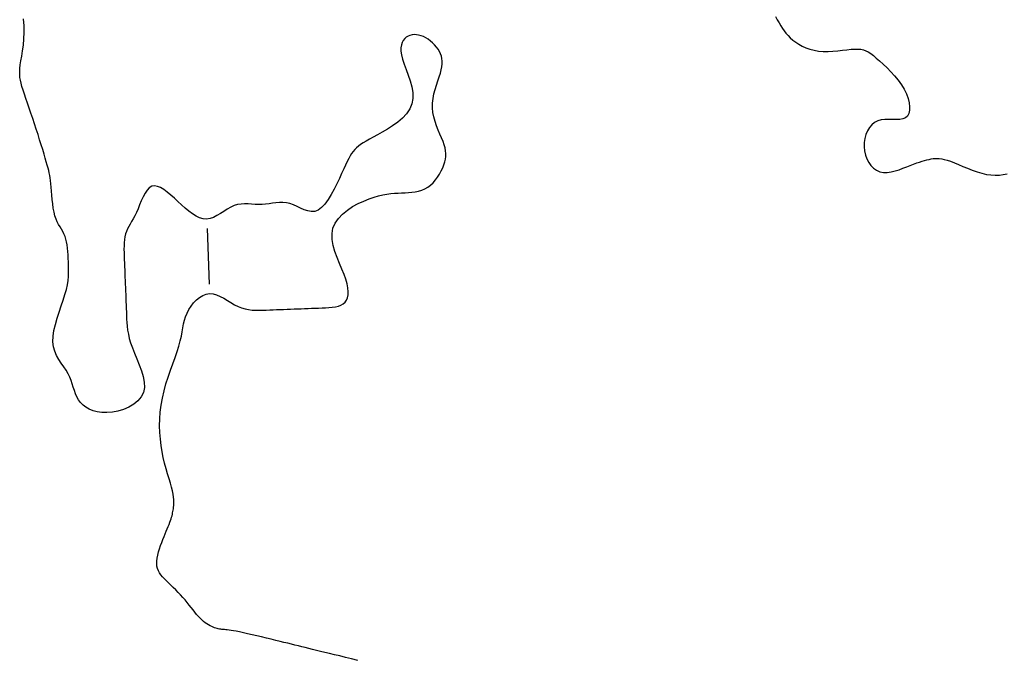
# Model space of a CAD drawing. Header units: millimetres. Extents: x 32690613 to 32693367, y 5343692 to 5344708.
# Tile 7 of 256: x 32692241 to 32692258, y 5343732 to 5343743. Entities that reach past the tile are written whole.
import ezdxf

# ---------------------------------------------------------------- set-up
doc = ezdxf.new("R2010")
doc.units = ezdxf.units.MM
doc.header["$LTSCALE"] = 20
doc.layers.add('02-DGM_HL_495.00', color=142, linetype='Continuous')

msp = doc.modelspace()

# ---------------------------------------------------------------- linework, layer by layer
at = {"layer": '02-DGM_HL_495.00', "elevation": 495, "flags": 128}
for points in [[(32692254.267, 5343743.469), (32692254.299, 5343743.41), (32692254.33, 5343743.356), (32692254.36, 5343743.305), (32692254.39, 5343743.258), (32692254.421, 5343743.214), (32692254.454, 5343743.171), (32692254.491, 5343743.13), (32692254.532, 5343743.09), (32692254.578, 5343743.05), (32692254.629, 5343743.012), (32692254.685, 5343742.975), (32692254.746, 5343742.941), (32692254.811, 5343742.911), (32692254.882, 5343742.886), (32692254.956, 5343742.867), (32692255.036, 5343742.854), (32692255.12, 5343742.848), (32692255.206, 5343742.848), (32692255.293, 5343742.853), (32692255.38, 5343742.86), (32692255.464, 5343742.869), (32692255.544, 5343742.878), (32692255.618, 5343742.886), (32692255.685, 5343742.89), (32692255.743, 5343742.89), (32692255.794, 5343742.886), (32692255.84, 5343742.875), (32692255.884, 5343742.859), (32692255.926, 5343742.837), (32692255.97, 5343742.808), (32692256.017, 5343742.771), (32692256.069, 5343742.727), (32692256.129, 5343742.676), (32692256.194, 5343742.617), (32692256.262, 5343742.552), (32692256.331, 5343742.482), (32692256.398, 5343742.408), (32692256.462, 5343742.33), (32692256.52, 5343742.25), (32692256.569, 5343742.169), (32692256.609, 5343742.087), (32692256.638, 5343742.007), (32692256.657, 5343741.93), (32692256.665, 5343741.858), (32692256.662, 5343741.793), (32692256.649, 5343741.737), (32692256.625, 5343741.691), (32692256.589, 5343741.658), (32692256.544, 5343741.638), (32692256.489, 5343741.629), (32692256.428, 5343741.627), (32692256.362, 5343741.628), (32692256.294, 5343741.631), (32692256.225, 5343741.63), (32692256.159, 5343741.623), (32692256.097, 5343741.605), (32692256.04, 5343741.576), (32692255.991, 5343741.535), (32692255.948, 5343741.484), (32692255.913, 5343741.425), (32692255.885, 5343741.359), (32692255.866, 5343741.288), (32692255.855, 5343741.215), (32692255.853, 5343741.14), (32692255.861, 5343741.066), (32692255.877, 5343740.993), (32692255.902, 5343740.924), (32692255.935, 5343740.861), (32692255.974, 5343740.805), (32692256.021, 5343740.757), (32692256.074, 5343740.72), (32692256.132, 5343740.695), (32692256.196, 5343740.683), (32692256.263, 5343740.683), (32692256.333, 5343740.692), (32692256.405, 5343740.709), (32692256.476, 5343740.731), (32692256.547, 5343740.756), (32692256.614, 5343740.783), (32692256.678, 5343740.808), (32692256.737, 5343740.831), (32692256.792, 5343740.851), (32692256.842, 5343740.868), (32692256.889, 5343740.883), (32692256.933, 5343740.896), (32692256.973, 5343740.906), (32692257.012, 5343740.915), (32692257.049, 5343740.923), (32692257.085, 5343740.929), (32692257.121, 5343740.932), (32692257.157, 5343740.934), (32692257.196, 5343740.932), (32692257.239, 5343740.926), (32692257.286, 5343740.916), (32692257.338, 5343740.901), (32692257.398, 5343740.881), (32692257.465, 5343740.854), (32692257.539, 5343740.824), (32692257.618, 5343740.79), (32692257.701, 5343740.756), (32692257.786, 5343740.723), (32692257.872, 5343740.693), (32692257.957, 5343740.667), (32692258.04, 5343740.648), (32692258.12, 5343740.637), (32692258.197, 5343740.633), (32692258.27, 5343740.636), (32692258.341, 5343740.645), (32692258.41, 5343740.659)], [(32692246.796, 5343731.953), (32692246.685, 5343731.98), (32692246.578, 5343732.007), (32692246.476, 5343732.032), (32692246.381, 5343732.055), (32692246.293, 5343732.076), (32692246.21, 5343732.096), (32692246.132, 5343732.115), (32692246.059, 5343732.133), (32692245.989, 5343732.15), (32692245.923, 5343732.167), (32692245.859, 5343732.182), (32692245.796, 5343732.197), (32692245.735, 5343732.212), (32692245.673, 5343732.227), (32692245.61, 5343732.243), (32692245.546, 5343732.259), (32692245.478, 5343732.275), (32692245.407, 5343732.292), (32692245.331, 5343732.311), (32692245.25, 5343732.331), (32692245.165, 5343732.351), (32692245.078, 5343732.372), (32692244.992, 5343732.393), (32692244.907, 5343732.413), (32692244.826, 5343732.431), (32692244.751, 5343732.448), (32692244.684, 5343732.462), (32692244.625, 5343732.474), (32692244.575, 5343732.483), (32692244.532, 5343732.49), (32692244.496, 5343732.495), (32692244.464, 5343732.499), (32692244.437, 5343732.502), (32692244.412, 5343732.504), (32692244.39, 5343732.506), (32692244.368, 5343732.508), (32692244.346, 5343732.51), (32692244.325, 5343732.514), (32692244.303, 5343732.518), (32692244.282, 5343732.523), (32692244.259, 5343732.529), (32692244.236, 5343732.537), (32692244.211, 5343732.546), (32692244.185, 5343732.557), (32692244.157, 5343732.571), (32692244.129, 5343732.587), (32692244.099, 5343732.605), (32692244.069, 5343732.626), (32692244.039, 5343732.65), (32692244.008, 5343732.677), (32692243.977, 5343732.707), (32692243.947, 5343732.74), (32692243.916, 5343732.777), (32692243.885, 5343732.816), (32692243.853, 5343732.857), (32692243.819, 5343732.9), (32692243.785, 5343732.944), (32692243.749, 5343732.989), (32692243.711, 5343733.035), (32692243.67, 5343733.08), (32692243.628, 5343733.125), (32692243.585, 5343733.17), (32692243.542, 5343733.213), (32692243.498, 5343733.256), (32692243.456, 5343733.298), (32692243.415, 5343733.338), (32692243.376, 5343733.376), (32692243.34, 5343733.413), (32692243.308, 5343733.449), (32692243.278, 5343733.484), (32692243.253, 5343733.52), (32692243.233, 5343733.557), (32692243.217, 5343733.596), (32692243.206, 5343733.637), (32692243.202, 5343733.682), (32692243.203, 5343733.731), (32692243.209, 5343733.783), (32692243.22, 5343733.837), (32692243.234, 5343733.894), (32692243.252, 5343733.95), (32692243.271, 5343734.007), (32692243.292, 5343734.063), (32692243.313, 5343734.117), (32692243.333, 5343734.169), (32692243.353, 5343734.218), (32692243.372, 5343734.264), (32692243.391, 5343734.308), (32692243.408, 5343734.349), (32692243.423, 5343734.387), (32692243.437, 5343734.423), (32692243.449, 5343734.456), (32692243.46, 5343734.487), (32692243.468, 5343734.515), (32692243.476, 5343734.542), (32692243.482, 5343734.567), (32692243.487, 5343734.592), (32692243.491, 5343734.616), (32692243.495, 5343734.641), (32692243.5, 5343734.667), (32692243.504, 5343734.694), (32692243.508, 5343734.723), (32692243.51, 5343734.755), (32692243.511, 5343734.791), (32692243.51, 5343734.831), (32692243.505, 5343734.876), (32692243.497, 5343734.928), (32692243.484, 5343734.986), (32692243.467, 5343735.051), (32692243.446, 5343735.124), (32692243.422, 5343735.204), (32692243.396, 5343735.29), (32692243.37, 5343735.382), (32692243.344, 5343735.479), (32692243.32, 5343735.581), (32692243.298, 5343735.687), (32692243.281, 5343735.798), (32692243.267, 5343735.912), (32692243.258, 5343736.03), (32692243.254, 5343736.15), (32692243.256, 5343736.272), (32692243.265, 5343736.396), (32692243.28, 5343736.521), (32692243.303, 5343736.647), (32692243.333, 5343736.773), (32692243.368, 5343736.898), (32692243.408, 5343737.022), (32692243.45, 5343737.142), (32692243.492, 5343737.259), (32692243.532, 5343737.371), (32692243.569, 5343737.477), (32692243.6, 5343737.576), (32692243.624, 5343737.667), (32692243.643, 5343737.751), (32692243.658, 5343737.829), (32692243.671, 5343737.902), (32692243.684, 5343737.971), (32692243.699, 5343738.037), (32692243.719, 5343738.101), (32692243.744, 5343738.165), (32692243.776, 5343738.228), (32692243.816, 5343738.29), (32692243.861, 5343738.348), (32692243.912, 5343738.401), (32692243.967, 5343738.446), (32692244.025, 5343738.481), (32692244.085, 5343738.504), (32692244.147, 5343738.514), (32692244.21, 5343738.509), (32692244.273, 5343738.492), (32692244.337, 5343738.465), (32692244.401, 5343738.43), (32692244.465, 5343738.392), (32692244.529, 5343738.353), (32692244.593, 5343738.316), (32692244.656, 5343738.284), (32692244.72, 5343738.259), (32692244.783, 5343738.241), (32692244.846, 5343738.228), (32692244.909, 5343738.221), (32692244.972, 5343738.217), (32692245.034, 5343738.217), (32692245.097, 5343738.218), (32692245.159, 5343738.22), (32692245.222, 5343738.223), (32692245.284, 5343738.225), (32692245.347, 5343738.228), (32692245.409, 5343738.23), (32692245.472, 5343738.233), (32692245.534, 5343738.235), (32692245.596, 5343738.237), (32692245.659, 5343738.24), (32692245.721, 5343738.242), (32692245.784, 5343738.245), (32692245.846, 5343738.247), (32692245.909, 5343738.25), (32692245.971, 5343738.252), (32692246.034, 5343738.254), (32692246.096, 5343738.257), (32692246.159, 5343738.259), (32692246.221, 5343738.262), (32692246.282, 5343738.265), (32692246.341, 5343738.271), (32692246.398, 5343738.279), (32692246.45, 5343738.291), (32692246.497, 5343738.308), (32692246.538, 5343738.33), (32692246.572, 5343738.359), (32692246.598, 5343738.395), (32692246.615, 5343738.439), (32692246.625, 5343738.49), (32692246.627, 5343738.549), (32692246.62, 5343738.615), (32692246.606, 5343738.689), (32692246.583, 5343738.77), (32692246.552, 5343738.859), (32692246.514, 5343738.954), (32692246.471, 5343739.056), (32692246.429, 5343739.162), (32692246.39, 5343739.269), (32692246.359, 5343739.377), (32692246.34, 5343739.484), (32692246.337, 5343739.587), (32692246.353, 5343739.685), (32692246.392, 5343739.776), (32692246.45, 5343739.861), (32692246.525, 5343739.938), (32692246.611, 5343740.008), (32692246.706, 5343740.07), (32692246.805, 5343740.125), (32692246.904, 5343740.171), (32692247, 5343740.21), (32692247.089, 5343740.241), (32692247.171, 5343740.265), (32692247.248, 5343740.283), (32692247.32, 5343740.296), (32692247.388, 5343740.305), (32692247.453, 5343740.31), (32692247.517, 5343740.314), (32692247.579, 5343740.316), (32692247.642, 5343740.319), (32692247.704, 5343740.323), (32692247.765, 5343740.328), (32692247.825, 5343740.336), (32692247.884, 5343740.349), (32692247.941, 5343740.366), (32692247.996, 5343740.389), (32692248.048, 5343740.418), (32692248.097, 5343740.455), (32692248.143, 5343740.498), (32692248.186, 5343740.547), (32692248.225, 5343740.599), (32692248.26, 5343740.653), (32692248.291, 5343740.709), (32692248.317, 5343740.765), (32692248.338, 5343740.819), (32692248.354, 5343740.87), (32692248.365, 5343740.92), (32692248.371, 5343740.969), (32692248.372, 5343741.018), (32692248.367, 5343741.068), (32692248.358, 5343741.12), (32692248.342, 5343741.176), (32692248.322, 5343741.235), (32692248.296, 5343741.299), (32692248.267, 5343741.367), (32692248.237, 5343741.44), (32692248.207, 5343741.515), (32692248.179, 5343741.594), (32692248.156, 5343741.674), (32692248.14, 5343741.756), (32692248.131, 5343741.839), (32692248.133, 5343741.922), (32692248.143, 5343742.005), (32692248.16, 5343742.087), (32692248.181, 5343742.168), (32692248.205, 5343742.245), (32692248.23, 5343742.32), (32692248.254, 5343742.39), (32692248.274, 5343742.456), (32692248.29, 5343742.517), (32692248.301, 5343742.573), (32692248.307, 5343742.625), (32692248.307, 5343742.673), (32692248.303, 5343742.719), (32692248.293, 5343742.762), (32692248.279, 5343742.804), (32692248.259, 5343742.845), (32692248.234, 5343742.885), (32692248.205, 5343742.925), (32692248.171, 5343742.964), (32692248.135, 5343743), (32692248.096, 5343743.033), (32692248.055, 5343743.064), (32692248.013, 5343743.09), (32692247.971, 5343743.112), (32692247.928, 5343743.128), (32692247.886, 5343743.14), (32692247.846, 5343743.146), (32692247.806, 5343743.147), (32692247.768, 5343743.143), (32692247.731, 5343743.133), (32692247.697, 5343743.119), (32692247.665, 5343743.1), (32692247.636, 5343743.075), (32692247.611, 5343743.045), (32692247.591, 5343743.008), (32692247.577, 5343742.964), (32692247.569, 5343742.913), (32692247.569, 5343742.854), (32692247.578, 5343742.785), (32692247.597, 5343742.708), (32692247.626, 5343742.621), (32692247.661, 5343742.526), (32692247.699, 5343742.425), (32692247.734, 5343742.32), (32692247.763, 5343742.214), (32692247.781, 5343742.109), (32692247.784, 5343742.006), (32692247.767, 5343741.908), (32692247.729, 5343741.817), (32692247.67, 5343741.732), (32692247.597, 5343741.654), (32692247.513, 5343741.582), (32692247.421, 5343741.517), (32692247.328, 5343741.457), (32692247.236, 5343741.404), (32692247.15, 5343741.356), (32692247.073, 5343741.314), (32692247.005, 5343741.276), (32692246.946, 5343741.242), (32692246.895, 5343741.21), (32692246.849, 5343741.181), (32692246.81, 5343741.151), (32692246.774, 5343741.121), (32692246.743, 5343741.09), (32692246.714, 5343741.056), (32692246.687, 5343741.019), (32692246.661, 5343740.977), (32692246.635, 5343740.929), (32692246.607, 5343740.875), (32692246.578, 5343740.814), (32692246.546, 5343740.744), (32692246.509, 5343740.664), (32692246.469, 5343740.574), (32692246.424, 5343740.478), (32692246.375, 5343740.38), (32692246.323, 5343740.285), (32692246.268, 5343740.195), (32692246.21, 5343740.117), (32692246.151, 5343740.053), (32692246.09, 5343740.008), (32692246.029, 5343739.985), (32692245.966, 5343739.982), (32692245.903, 5343739.993), (32692245.84, 5343740.016), (32692245.776, 5343740.044), (32692245.712, 5343740.075), (32692245.649, 5343740.104), (32692245.585, 5343740.127), (32692245.522, 5343740.141), (32692245.459, 5343740.146), (32692245.397, 5343740.144), (32692245.335, 5343740.138), (32692245.272, 5343740.13), (32692245.21, 5343740.12), (32692245.148, 5343740.112), (32692245.086, 5343740.108), (32692245.023, 5343740.108), (32692244.96, 5343740.111), (32692244.898, 5343740.115), (32692244.835, 5343740.119), (32692244.772, 5343740.12), (32692244.71, 5343740.117), (32692244.648, 5343740.107), (32692244.586, 5343740.088), (32692244.525, 5343740.06), (32692244.463, 5343740.025), (32692244.402, 5343739.986), (32692244.341, 5343739.947), (32692244.28, 5343739.91), (32692244.219, 5343739.878), (32692244.157, 5343739.856), (32692244.095, 5343739.847), (32692244.032, 5343739.852), (32692243.969, 5343739.87), (32692243.905, 5343739.901), (32692243.841, 5343739.941), (32692243.777, 5343739.989), (32692243.712, 5343740.043), (32692243.647, 5343740.101), (32692243.582, 5343740.16), (32692243.518, 5343740.22), (32692243.453, 5343740.277), (32692243.39, 5343740.329), (32692243.329, 5343740.374), (32692243.27, 5343740.41), (32692243.214, 5343740.433), (32692243.161, 5343740.442), (32692243.113, 5343740.434), (32692243.069, 5343740.407), (32692243.029, 5343740.365), (32692242.993, 5343740.31), (32692242.959, 5343740.245), (32692242.927, 5343740.175), (32692242.897, 5343740.103), (32692242.868, 5343740.031), (32692242.839, 5343739.964), (32692242.811, 5343739.904), (32692242.782, 5343739.851), (32692242.754, 5343739.802), (32692242.728, 5343739.757), (32692242.703, 5343739.714), (32692242.681, 5343739.671), (32692242.662, 5343739.627), (32692242.646, 5343739.582), (32692242.634, 5343739.532), (32692242.626, 5343739.48), (32692242.621, 5343739.424), (32692242.618, 5343739.367), (32692242.617, 5343739.307), (32692242.618, 5343739.246), (32692242.62, 5343739.184), (32692242.622, 5343739.122), (32692242.625, 5343739.059), (32692242.627, 5343738.997), (32692242.63, 5343738.935), (32692242.632, 5343738.872), (32692242.634, 5343738.81), (32692242.637, 5343738.747), (32692242.639, 5343738.685), (32692242.642, 5343738.622), (32692242.644, 5343738.56), (32692242.647, 5343738.497), (32692242.649, 5343738.435), (32692242.651, 5343738.373), (32692242.654, 5343738.31), (32692242.656, 5343738.248), (32692242.659, 5343738.185), (32692242.661, 5343738.123), (32692242.664, 5343738.06), (32692242.667, 5343737.997), (32692242.673, 5343737.931), (32692242.682, 5343737.863), (32692242.695, 5343737.791), (32692242.712, 5343737.714), (32692242.736, 5343737.632), (32692242.767, 5343737.543), (32692242.806, 5343737.447), (32692242.848, 5343737.346), (32692242.89, 5343737.242), (32692242.929, 5343737.136), (32692242.96, 5343737.031), (32692242.979, 5343736.93), (32692242.982, 5343736.834), (32692242.965, 5343736.745), (32692242.926, 5343736.665), (32692242.867, 5343736.595), (32692242.792, 5343736.535), (32692242.704, 5343736.484), (32692242.609, 5343736.444), (32692242.509, 5343736.414), (32692242.409, 5343736.395), (32692242.312, 5343736.386), (32692242.222, 5343736.387), (32692242.14, 5343736.398), (32692242.065, 5343736.418), (32692241.997, 5343736.446), (32692241.937, 5343736.481), (32692241.885, 5343736.521), (32692241.84, 5343736.567), (32692241.803, 5343736.616), (32692241.773, 5343736.668), (32692241.749, 5343736.723), (32692241.729, 5343736.78), (32692241.711, 5343736.838), (32692241.692, 5343736.898), (32692241.672, 5343736.959), (32692241.648, 5343737.02), (32692241.618, 5343737.081), (32692241.581, 5343737.142), (32692241.539, 5343737.204), (32692241.495, 5343737.268), (32692241.451, 5343737.335), (32692241.412, 5343737.406), (32692241.379, 5343737.482), (32692241.356, 5343737.565), (32692241.345, 5343737.654), (32692241.349, 5343737.752), (32692241.365, 5343737.856), (32692241.39, 5343737.964), (32692241.423, 5343738.074), (32692241.459, 5343738.185), (32692241.496, 5343738.293), (32692241.532, 5343738.398), (32692241.562, 5343738.497), (32692241.586, 5343738.588), (32692241.604, 5343738.672), (32692241.616, 5343738.75), (32692241.623, 5343738.822), (32692241.626, 5343738.891), (32692241.627, 5343738.957), (32692241.625, 5343739.02), (32692241.623, 5343739.083), (32692241.62, 5343739.145), (32692241.617, 5343739.207), (32692241.614, 5343739.268), (32692241.608, 5343739.327), (32692241.601, 5343739.385), (32692241.591, 5343739.439), (32692241.579, 5343739.491), (32692241.563, 5343739.539), (32692241.544, 5343739.584), (32692241.522, 5343739.626), (32692241.498, 5343739.666), (32692241.473, 5343739.708), (32692241.448, 5343739.751), (32692241.424, 5343739.798), (32692241.402, 5343739.849), (32692241.382, 5343739.907), (32692241.366, 5343739.973), (32692241.353, 5343740.044), (32692241.342, 5343740.119), (32692241.333, 5343740.196), (32692241.326, 5343740.273), (32692241.32, 5343740.347), (32692241.315, 5343740.417), (32692241.31, 5343740.48), (32692241.304, 5343740.535), (32692241.298, 5343740.584), (32692241.29, 5343740.629), (32692241.281, 5343740.672), (32692241.271, 5343740.715), (32692241.259, 5343740.761), (32692241.245, 5343740.811), (32692241.228, 5343740.869), (32692241.209, 5343740.935), (32692241.187, 5343741.009), (32692241.163, 5343741.09), (32692241.137, 5343741.177), (32692241.109, 5343741.268), (32692241.08, 5343741.361), (32692241.049, 5343741.457), (32692241.018, 5343741.553), (32692240.986, 5343741.648), (32692240.953, 5343741.741), (32692240.921, 5343741.832), (32692240.891, 5343741.92), (32692240.862, 5343742.003), (32692240.835, 5343742.082), (32692240.812, 5343742.154), (32692240.792, 5343742.22), (32692240.776, 5343742.278), (32692240.764, 5343742.331), (32692240.756, 5343742.382), (32692240.752, 5343742.432), (32692240.752, 5343742.484), (32692240.756, 5343742.541), (32692240.763, 5343742.604), (32692240.774, 5343742.677), (32692240.788, 5343742.762), (32692240.803, 5343742.856), (32692240.817, 5343742.96), (32692240.828, 5343743.071), (32692240.833, 5343743.187), (32692240.831, 5343743.307), (32692240.819, 5343743.43)], [(32692244.102, 5343739.68), (32692244.141, 5343738.681)]]:
    msp.add_lwpolyline(points, dxfattribs=at)

doc.saveas('drawing.dxf')
